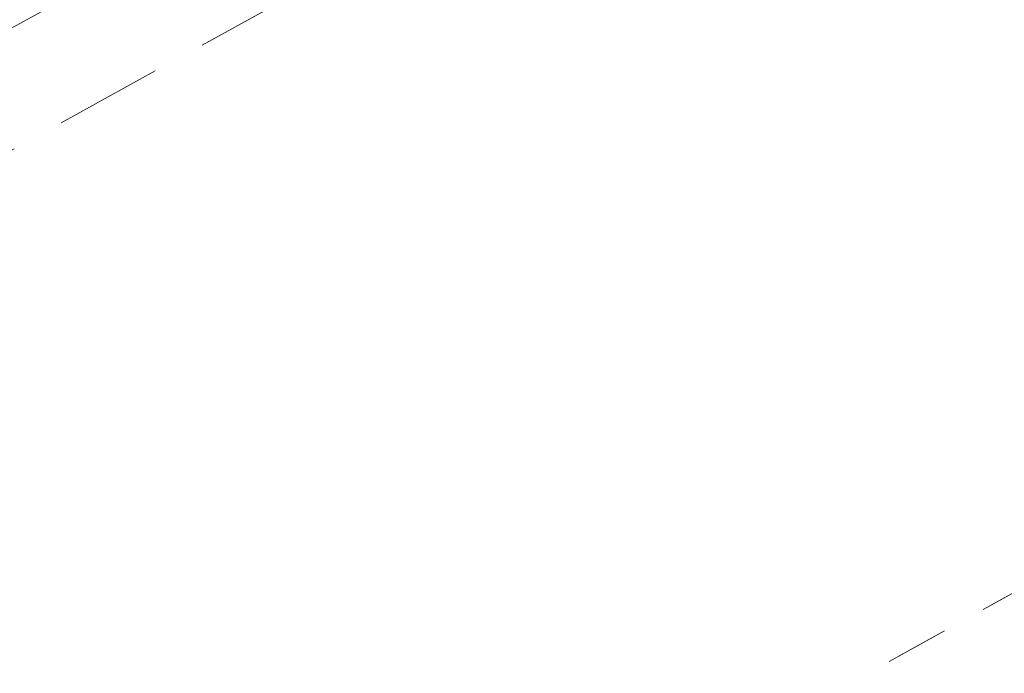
# Model space of a CAD drawing. Header units: metres. Extents: x 8440716 to 8446743, y 5883760 to 5887966.
# Tile 227 of 256: x 8442463 to 8442472, y 5885791 to 5885797. Entities that reach past the tile are written whole.
import ezdxf

# ---------------------------------------------------------------- set-up
doc = ezdxf.new("R2010")
doc.units = ezdxf.units.M
doc.header["$MEASUREMENT"] = 0
doc.linetypes.add('0.5_0.5', pattern=[1, 0.5, -0.5])
doc.linetypes.add('1.0_0.5', pattern=[1.5, 1, -0.5])
for name, color, linetype in [('218-kontur użytku gruntowego', 253, 'CONTINUOUS'), ('chodnik', 253, 'CONTINUOUS'), ('przewód telekomunikacyjny podziemny', 253, 'CONTINUOUS')]:
    doc.layers.add(name, color=color, linetype=linetype)

msp = doc.modelspace()

# ---------------------------------------------------------------- linework, layer by layer
at = {"layer": '218-kontur użytku gruntowego', "color": 3, "linetype": '0.5_0.5', "lineweight": 18, "flags": 128}
for points in [[(8442451.47, 5885780.43), (8442533.2, 5885825.66)], [(8442533.2, 5885825.66), (8442451.47, 5885780.43)]]:
    msp.add_lwpolyline(points, dxfattribs=at)
at = {"layer": 'chodnik', "color": 253, "linetype": '1.0_0.5', "lineweight": 18, "flags": 128}
msp.add_lwpolyline([(8442398.23, 5885762.83), (8442372.93, 5885748.87), (8442372.02, 5885749.46), (8442368.09, 5885747.26), (8442368.08, 5885746.24), (8442363.93, 5885743.94), (8442328.04, 5885724.2), (8442303.92, 5885710.92), (8442294.03, 5885705.48), (8442276.91, 5885696.15), (8442270.65, 5885692.84), (8442261.52, 5885688.13), (8442249.29, 5885682.04), (8442237.27, 5885676.4), (8442233.82, 5885674.86), (8442227.91, 5885672.18), (8442228.68, 5885670.34), (8442234.79, 5885673.06), (8442238.21, 5885674.64), (8442250.22, 5885680.25), (8442262.44, 5885686.36), (8442271.35, 5885690.96), (8442277.86, 5885694.39), (8442295.07, 5885703.76), (8442305.02, 5885709.25), (8442328.98, 5885722.44), (8442364.79, 5885742.15), (8442399.21, 5885760.98), (8442431.58, 5885778.77), (8442465.05, 5885797.22), (8442495.8, 5885814.05), (8442518.04, 5885826.35), (8442520.13, 5885827.5), (8442528.37, 5885832.06), (8442563.43, 5885851.44), (8442599.47, 5885871.24), (8442625.94, 5885885.78), (8442658.84, 5885903.89), (8442691.97, 5885922.16), (8442723.6, 5885939.55), (8442755.59, 5885957.15), (8442785.67, 5885973.69), (8442820.87, 5885992.99), (8442852.82, 5886010.6), (8442885.15, 5886028.42), (8442917.67, 5886046.28), (8442950.17, 5886064.15), (8442982.52, 5886081.96), (8443016.84, 5886100.81), (8443047.49, 5886117.63), (8443079.73, 5886135.39), (8443112.44, 5886153.39), (8443144.78, 5886171.19), (8443160.82, 5886179.99), (8443162.19, 5886180.5), (8443163.41, 5886180.72), (8443164.97, 5886180.7), (8443166.12, 5886180.47), (8443168.87, 5886179.82), (8443169.49, 5886179.73), (8443170.81, 5886179.74), (8443172.11, 5886180.07), (8443173.41, 5886180.59), (8443175.29, 5886181.7), (8443174.34, 5886182.75), (8443173.14, 5886183.92), (8443171.98, 5886184.78), (8443170.89, 5886184.19), (8443169.47, 5886183.69), (8443168.06, 5886183.45), (8443166.42, 5886183.54), (8443164.51, 5886183.65), (8443162.98, 5886183.6), (8443161.61, 5886183.38), (8443160.3, 5886182.95), (8443159.31, 5886182.54), (8443159.73, 5886181.73), (8443143.87, 5886172.95), (8443111.34, 5886155.04), (8443078.93, 5886137.17), (8443046.49, 5886119.33), (8443015.33, 5886102.26), (8442981.67, 5886083.71), (8442949, 5886065.77), (8442916.82, 5886048.03), (8442884.23, 5886030.14), (8442851.95, 5886012.33), (8442819.79, 5885994.66), (8442784.76, 5885975.43), (8442754.61, 5885958.89), (8442722.39, 5885941.13), (8442691.08, 5885923.91), (8442657.91, 5885905.62), (8442625.13, 5885887.6), (8442598.63, 5885873.01), (8442562.69, 5885853.33), (8442527.37, 5885833.89), (8442495.03, 5885816.03), (8442464.1, 5885799.05), (8442430.54, 5885780.59)], close=True, dxfattribs=at)
at = {"layer": 'przewód telekomunikacyjny podziemny', "color": 30, "linetype": 'Continuous', "lineweight": 18, "flags": 128}
msp.add_lwpolyline([(8442887.65, 5886030.94), (8442861.5, 5886016.55), (8442845.88, 5886007.92), (8442819.73, 5885993.62), (8442792.68, 5885978.72), (8442764.96, 5885963.37), (8442742.51, 5885951.26), (8442715.88, 5885936.68), (8442689.75, 5885922.33), (8442664.49, 5885908.48), (8442641.02, 5885895.43), (8442613.42, 5885880.21), (8442586.52, 5885865.07), (8442555.95, 5885848.53), (8442535.15, 5885836.83), (8442526.51, 5885832.17), (8442498.85, 5885816.9), (8442462.39, 5885796.89), (8442434.58, 5885781.45), (8442405.39, 5885765.33), (8442372.03, 5885747.01), (8442349.92, 5885734.78), (8442316.79, 5885717.27), (8442288.16, 5885701.78)], dxfattribs=at)

doc.saveas('drawing.dxf')
